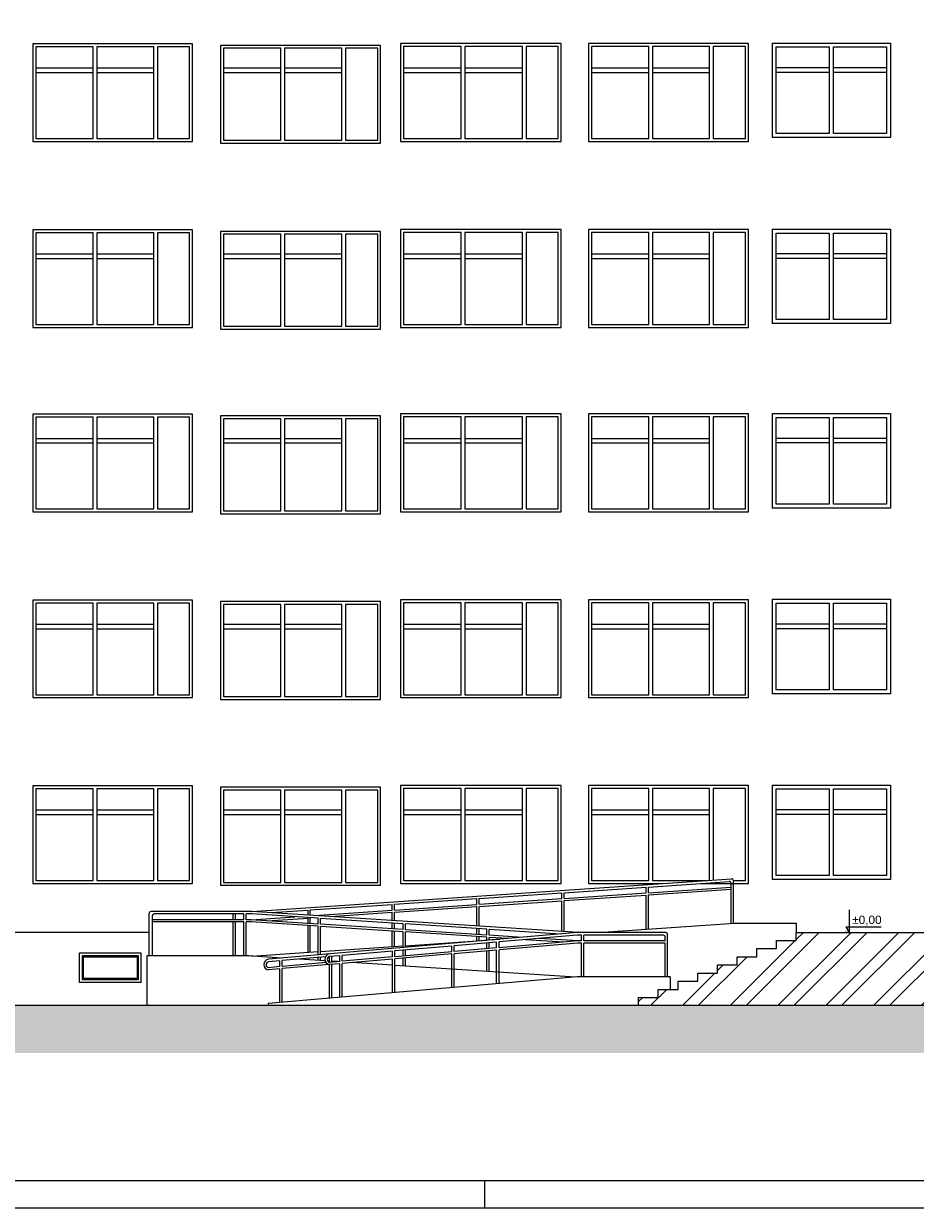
# Paper-space layout 'A-43 ELEWACJE' of a CAD drawing. Header units: millimetres. Extents: x -1100 to 1100, y 0 to 900.
# Tile 3 of 24: x 298 to 456, y 0 to 210. Entities that reach past the tile are written whole.
import ezdxf
from ezdxf.xclip import XClip

# ---------------------------------------------------------------- set-up
doc = ezdxf.new("R2010")
doc.units = ezdxf.units.MM
doc.header["$MEASUREMENT"] = 0
doc.header["$XCLIPFRAME"] = 0
for name, color, linetype, lineweight in [('A_Arkusz_Nr_pióra__1', 7, 'Continuous', 20), ('A_ściany_Nr_pióra__1', 7, 'Continuous', 20), ('A_ściany_Nr_pióra__2', 8, 'Continuous', 13), ('A_ściany_Nr_pióra__3', 252, 'Continuous', 13)]:
    doc.layers.add(name, color=color, linetype=linetype, lineweight=lineweight)
doc.layers.add('A_Arkusz_Nr_pióra__237', color=7, linetype='Continuous', lineweight=5, true_color=0x343434)
doc.layers.add('A_wymiary_Nr_pióra__7', color=7, linetype='Continuous', lineweight=18, true_color=0x171717)
doc.layers.add('A_ściany', color=7, linetype='Continuous')
doc.styles.add('STYL_AUTOMATYCZNY_4', font='arial.ttf')

# ---------------------------------------------------------------- blocks, each defined once
blk = doc.blocks.new('Rysunek_1_1', base_point=(-473.34, 1334))
at = {"layer": 'A_ściany', "linetype": 'Continuous', "lineweight": 13}
h = blk.add_hatch(dxfattribs=at)
h.set_pattern_fill('stal_0001', color=8, style=0, pattern_type=2)
h.set_pattern_definition([(45, (-473.3395, 1333.999), (-4.24264, 4.24264), []), (45, (-474.754, 1335.413), (-4.24264, 4.24264), [])])
h.paths.add_polyline_path([(496.4, 36.02), (496.4, 395.9), (458.66, 395.9), (458.66, 49.02), (435.28, 49.02), (435.28, 47.57), (431.78, 47.57), (431.78, 46.13), (428.28, 46.13), (428.28, 44.68), (424.78, 44.68), (424.78, 43.24), (421.28, 43.24), (421.28, 41.79), (417.78, 41.79), (417.78, 40.35), (414.28, 40.35), (414.28, 38.9), (410.78, 38.9), (410.78, 37.46), (407.28, 37.46), (407.28, 36.02)])
blk.add_hatch(color=8, dxfattribs=at).paths.add_polyline_path([(108, 39.37), (29.9, 39.37), (29.9, 27.6), (635.41, 27.6), (635.41, 36.02), (177.67, 36.02)])
at = {"layer": 'A_wymiary_Nr_pióra__7', "color": 250, "linetype": 'Continuous', "lineweight": 18, "true_color": 0x171717}
for p, q in [((444.71, 49.02), (444.71, 53.02)), ((444.71, 49.02), (443.96, 49.02)), ((444.71, 49.02), (444.13, 50.02)), ((444.13, 50.02), (444.71, 50.02)), ((444.71, 50.02), (450.34, 50.02)), ((444.71, 49.02), (445.46, 49.02))]:
    blk.add_line(p, q, dxfattribs=at)
at = {"layer": 'A_ściany_Nr_pióra__1', "color": 7, "linetype": 'Continuous', "lineweight": 20}
for p, q in [((400.09, 48.99), (424.29, 50.63)), ((424.29, 50.63), (435.28, 50.63)), ((435.28, 50.63), (435.28, 49.02)), ((320.39, 49.02), (128.61, 49.02)), ((350.79, 45.63), (365.47, 46.63)), ((365.88, 46.66), (380.33, 47.64)), ((380.74, 47.67), (382.66, 47.8)), ((338.04, 44.84), (319.93, 44.84)), ((319.93, 44.84), (319.93, 36.02)), ((343.95, 44.46), (338.04, 44.84)), ((338.61, 44.81), (350.37, 45.61)), ((351.6, 43.96), (347.02, 44.26)), ((352.38, 43.91), (352.06, 43.93)), ((353.86, 43.82), (352.79, 43.89)), ((363.55, 43.19), (356.4, 43.65)), ((396.07, 41.08), (363.97, 43.16)), ((396.36, 41.1), (341.5, 36.36)), ((412.89, 41.1), (396.36, 41.1)), ((412.89, 41.1), (412.89, 38.9)), ((635.41, 36.02), (177.67, 36.02)), ((341.5, 36.36), (341.5, 36.02)), ((435.28, 36.01), (405.41, 36.01))]:
    blk.add_line(p, q, dxfattribs=at)
at = {"layer": 'A_ściany_Nr_pióra__2', "color": 8, "linetype": 'Continuous', "lineweight": 13}
for p, q in [((338.59, 52.75), (423.8, 58.55)), ((394.04, 56.06), (408.62, 57.05)), ((408.62, 56.03), (408.62, 57.05)), ((409.03, 57.08), (423.39, 58.06)), ((409.03, 56.06), (409.03, 57.08)), ((409.03, 56.06), (423.71, 57.06)), ((423.71, 50.59), (423.71, 57.76)), ((424.12, 50.62), (424.12, 58.25)), ((363.94, 54.02), (378.55, 55.01)), ((378.55, 53.99), (378.55, 55.01)), ((378.96, 55.04), (393.63, 56.04)), ((378.96, 54.01), (378.96, 55.04)), ((378.96, 54.01), (393.63, 55.01)), ((393.63, 55.01), (393.63, 56.04)), ((394.04, 55.04), (394.04, 56.06)), ((394.04, 55.04), (408.62, 56.03)), ((394.04, 54.66), (408.62, 55.65)), ((408.62, 49.57), (408.62, 55.65)), ((409.03, 55.68), (423.71, 56.68)), ((409.03, 49.59), (409.03, 55.68)), ((338.59, 52.75), (320.69, 52.75)), ((396.59, 48.99), (338.55, 52.75)), ((342.04, 52.53), (348.57, 52.97)), ((348.57, 52.1), (348.57, 52.97)), ((348.98, 53), (363.53, 53.99)), ((348.98, 52.08), (348.98, 53)), ((349.74, 52.03), (363.53, 52.97)), ((363.53, 52.97), (363.53, 53.99)), ((363.94, 52.99), (363.94, 54.02)), ((363.94, 52.99), (378.55, 53.99)), ((363.94, 52.62), (378.55, 53.61)), ((363.94, 51.11), (363.94, 52.62)), ((378.55, 50.16), (378.55, 53.61)), ((378.96, 53.64), (393.63, 54.63)), ((378.96, 50.13), (378.96, 53.64)), ((393.63, 49.18), (393.63, 54.63)), ((394.04, 49.15), (394.04, 54.66)), ((320.39, 44.84), (320.39, 52.45)), ((320.93, 44.84), (320.93, 51.99)), ((337.16, 51.26), (320.93, 51.26)), ((337.16, 50.88), (320.93, 50.88)), ((337.16, 52.29), (321.23, 52.29)), ((335.3, 51.26), (335.3, 52.29)), ((335.3, 44.84), (335.3, 50.88)), ((335.72, 51.26), (335.72, 52.29)), ((335.72, 44.84), (335.72, 50.88)), ((337.16, 51.26), (337.16, 52.29)), ((337.16, 44.84), (337.16, 50.88)), ((338.62, 52.29), (337.58, 52.29)), ((337.58, 51.26), (337.58, 52.29)), ((338.49, 51.26), (337.58, 51.26)), ((337.58, 44.84), (337.58, 50.88)), ((338.49, 50.88), (337.58, 50.88)), ((350.37, 50.11), (338.46, 50.88)), ((338.49, 51.26), (346.25, 51.79)), ((350.37, 50.49), (338.49, 51.26)), ((350.37, 51.52), (338.55, 52.29)), ((341.34, 51.08), (348.57, 51.57)), ((348.57, 50.61), (348.57, 51.57)), ((348.98, 51.6), (349.1, 51.61)), ((348.98, 50.58), (348.98, 51.6)), ((350.37, 50.49), (350.37, 51.52)), ((365.47, 50.54), (350.79, 51.5)), ((350.79, 50.46), (350.79, 51.5)), ((352.59, 51.84), (363.53, 52.59)), ((363.53, 51.13), (363.53, 52.59)), ((363.53, 49.64), (363.53, 50.67)), ((363.94, 49.61), (363.94, 50.64)), ((365.47, 49.51), (365.47, 50.54)), ((380.33, 49.58), (365.88, 50.52)), ((365.88, 49.48), (365.88, 50.52)), ((396.39, 48.99), (341.53, 44.25)), ((348.57, 45.48), (348.57, 50.23)), ((348.98, 45.51), (348.98, 50.2)), ((350.37, 45.01), (350.37, 50.11)), ((365.47, 49.51), (350.79, 50.46)), ((350.79, 45.05), (350.79, 50.08)), ((365.47, 49.13), (350.79, 50.08)), ((363.53, 46.5), (363.53, 49.26)), ((363.94, 46.53), (363.94, 49.23)), ((365.47, 46.32), (365.47, 49.13)), ((380.33, 48.55), (365.88, 49.48)), ((365.88, 46.35), (365.88, 49.1)), ((380.33, 48.16), (365.88, 49.1)), ((378.55, 48.66), (378.55, 49.69)), ((378.96, 48.64), (378.96, 49.67)), ((380.33, 48.55), (380.33, 49.58)), ((393.41, 48.73), (380.74, 49.55)), ((380.74, 48.52), (380.74, 49.55)), ((386.59, 48.14), (380.74, 48.52)), ((396.39, 48.52), (382.49, 47.32)), ((412.14, 48.99), (396.36, 48.99)), ((397.15, 48.52), (396.39, 48.52)), ((397.15, 47.5), (397.15, 48.52)), ((397.57, 47.5), (397.57, 48.52)), ((411.72, 48.52), (397.57, 48.52)), ((412.44, 41.1), (412.44, 48.69)), ((374.1, 46.6), (363.97, 45.72)), ((374.1, 45.56), (374.1, 46.6)), ((382.07, 47.29), (374.51, 46.63)), ((374.51, 45.6), (374.51, 46.63)), ((378.55, 47.52), (378.55, 48.28)), ((378.96, 47.55), (378.96, 48.25)), ((380.33, 47.6), (380.33, 48.16)), ((380.33, 46.1), (380.33, 47.14)), ((380.74, 47.64), (380.74, 48.14)), ((384.06, 47.92), (380.74, 48.14)), ((380.74, 46.14), (380.74, 47.17)), ((382.07, 46.25), (382.07, 47.29)), ((396.48, 47.5), (382.49, 46.29)), ((382.49, 46.29), (382.49, 47.32)), ((396.51, 47.11), (382.49, 45.9)), ((393.97, 47.28), (387.13, 47.72)), ((396.52, 47.5), (389.65, 47.94)), ((397.15, 47.5), (396.48, 47.5)), ((397.15, 47.11), (396.51, 47.11)), ((397.15, 41.1), (397.15, 47.11)), ((412.02, 47.5), (397.57, 47.5)), ((397.57, 41.1), (397.57, 47.11)), ((412.02, 47.11), (397.57, 47.11)), ((412.02, 47.5), (412.02, 48.22)), ((412.02, 41.1), (412.02, 47.11)), ((351.65, 44.66), (343.98, 44)), ((350.37, 44.04), (350.37, 44.55)), ((350.79, 44.02), (350.79, 44.59)), ((354.21, 44.88), (352.38, 44.72)), ((352.38, 43.69), (352.38, 44.72)), ((352.38, 43.69), (352.38, 44.72)), ((352.79, 43.72), (352.79, 44.76)), ((354.21, 43.85), (354.21, 44.88)), ((363.55, 45.69), (354.62, 44.92)), ((354.62, 43.88), (354.62, 44.92)), ((363.55, 44.65), (354.62, 43.88)), ((363.55, 44.27), (354.62, 43.5)), ((363.55, 44.65), (363.55, 45.69)), ((363.55, 38.27), (363.55, 44.27)), ((363.97, 44.69), (363.97, 45.72)), ((374.1, 45.56), (363.97, 44.69)), ((374.1, 45.18), (363.97, 44.3)), ((363.97, 38.3), (363.97, 44.3)), ((365.47, 44.82), (365.47, 45.85)), ((365.47, 43.06), (365.47, 44.43)), ((365.88, 44.85), (365.88, 45.89)), ((365.88, 43.04), (365.88, 44.47)), ((374.1, 39.18), (374.1, 45.18)), ((382.07, 46.25), (374.51, 45.6)), ((382.07, 45.87), (374.51, 45.22)), ((374.51, 39.21), (374.51, 45.22)), ((380.33, 42.1), (380.33, 45.72)), ((380.74, 42.07), (380.74, 45.75)), ((382.07, 39.87), (382.07, 45.87)), ((382.49, 39.9), (382.49, 45.9)), ((343.56, 43.96), (341.53, 43.79)), ((343.56, 42.93), (341.53, 42.75)), ((343.56, 42.54), (341.53, 42.37)), ((343.56, 42.93), (343.56, 43.96)), ((343.56, 36.54), (343.56, 42.54)), ((343.98, 42.96), (343.98, 44)), ((351.78, 43.64), (343.98, 42.96)), ((352.38, 43.3), (343.98, 42.58)), ((343.98, 36.58), (343.98, 42.58)), ((354.21, 43.85), (352.38, 43.69)), ((354.21, 43.46), (352.38, 43.3)), ((352.38, 37.3), (352.38, 43.3)), ((352.79, 37.34), (352.79, 43.34)), ((354.21, 37.46), (354.21, 43.46)), ((354.62, 37.5), (354.62, 43.5))]:
    blk.add_line(p, q, dxfattribs=at)
at = {"layer": 'A_ściany_Nr_pióra__2', "color": 8, "linetype": 'Continuous', "lineweight": 13, "flags": 128}
blk.add_lwpolyline([(496.4, 36.02), (407.28, 36.02), (407.28, 37.46), (410.78, 37.46), (410.78, 38.9), (414.28, 38.9), (414.28, 40.35), (417.78, 40.35), (417.78, 41.79), (421.28, 41.79), (421.28, 43.24), (424.78, 43.24), (424.78, 44.68), (428.28, 44.68), (428.28, 46.13), (431.78, 46.13), (431.78, 47.57), (435.28, 47.57), (435.28, 49.02), (458.66, 49.02), (458.66, 395.9), (496.4, 395.9)], close=True, dxfattribs=at)
at = {"layer": 'A_ściany_Nr_pióra__2', "color": 8, "linetype": 'Continuous', "lineweight": 13}
for centre, radius, start, end in [((423.41, 57.76), 0.3, 0, 93.89), ((423.82, 58.25), 0.3, 0, 93.89), ((320.69, 52.45), 0.3, 90, 180), ((321.23, 51.99), 0.3, 90, 180), ((411.72, 48.22), 0.3, 0, 90), ((412.14, 48.69), 0.3, 0, 90), ((341.66, 43.31), 0.95, 97.6942, 262.3058), ((352.5, 44.25), 0.95, 97.6942, 262.3058), ((352.53, 44.21), 0.539, 106.2307, 253.7693), ((341.68, 43.27), 0.539, 106.2307, 253.7693)]:
    blk.add_arc(centre, radius, start, end, dxfattribs=at)
at = {"layer": 'A_ściany_Nr_pióra__3', "color": 252, "linetype": 'Continuous', "lineweight": 13}
for p, q in [((328.06, 206.88), (299.73, 206.88)), ((299.73, 206.88), (299.73, 189.54)), ((300.25, 206.36), (300.25, 190.07)), ((310.39, 206.36), (300.25, 206.36)), ((310.39, 190.07), (310.39, 206.36)), ((311.04, 206.36), (311.04, 190.07)), ((321.18, 206.36), (311.04, 206.36)), ((321.18, 190.07), (321.18, 206.36)), ((321.83, 206.36), (321.83, 190.07)), ((327.53, 206.36), (321.83, 206.36)), ((327.53, 190.07), (327.53, 206.36)), ((328.06, 189.54), (328.06, 206.88)), ((361.47, 206.61), (333.01, 206.61)), ((333.01, 206.61), (333.01, 189.21)), ((361.47, 189.21), (361.47, 206.61)), ((393.54, 206.94), (364.99, 206.94)), ((364.99, 206.94), (364.99, 189.54)), ((365.52, 206.42), (365.52, 190.07)), ((375.77, 206.42), (365.52, 206.42)), ((375.77, 190.07), (375.77, 206.42)), ((376.42, 206.42), (376.42, 190.07)), ((386.67, 206.42), (376.42, 206.42)), ((386.67, 190.07), (386.67, 206.42)), ((387.32, 206.42), (387.32, 190.07)), ((393.02, 206.42), (387.32, 206.42)), ((393.02, 190.07), (393.02, 206.42)), ((393.54, 189.54), (393.54, 206.94)), ((426.77, 206.94), (398.4, 206.94)), ((398.4, 206.94), (398.4, 189.54)), ((398.93, 206.42), (398.93, 190.07)), ((409.09, 206.42), (398.93, 206.42)), ((409.09, 190.07), (409.09, 206.42)), ((409.74, 206.42), (409.74, 190.07)), ((419.9, 206.42), (409.74, 206.42)), ((419.9, 190.07), (419.9, 206.42)), ((420.55, 206.42), (420.55, 190.07)), ((426.25, 206.42), (420.55, 206.42)), ((426.25, 190.07), (426.25, 206.42)), ((426.77, 189.54), (426.77, 206.94)), ((431.02, 207.02), (431.02, 190.23)), ((431.02, 207.02), (452.02, 207.02)), ((431.72, 206.32), (441.12, 206.32)), ((431.72, 190.93), (431.72, 206.32)), ((441.12, 206.32), (441.12, 190.93)), ((441.92, 206.32), (451.32, 206.32)), ((441.92, 190.93), (441.92, 206.32)), ((451.32, 206.32), (451.32, 190.93)), ((452.02, 207.02), (452.02, 190.23)), ((333.54, 206.09), (333.54, 189.74)), ((343.74, 206.09), (333.54, 206.09)), ((343.74, 189.74), (343.74, 206.09)), ((344.39, 206.09), (344.39, 189.74)), ((354.6, 206.09), (344.39, 206.09)), ((354.6, 189.74), (354.6, 206.09)), ((355.25, 206.09), (355.25, 189.74)), ((360.95, 206.09), (355.25, 206.09)), ((360.95, 189.74), (360.95, 206.09)), ((300.25, 202.6), (310.39, 202.6)), ((311.04, 202.6), (321.18, 202.6)), ((333.54, 202.6), (343.74, 202.6)), ((344.39, 202.6), (354.6, 202.6)), ((365.52, 202.6), (375.77, 202.6)), ((376.42, 202.6), (386.67, 202.6)), ((398.93, 202.6), (409.09, 202.6)), ((409.74, 202.6), (419.9, 202.6)), ((441.12, 202.6), (431.72, 202.6)), ((451.32, 202.6), (441.92, 202.6)), ((300.25, 201.8), (310.39, 201.8)), ((311.04, 201.8), (321.18, 201.8)), ((333.54, 201.8), (343.74, 201.8)), ((344.39, 201.8), (354.6, 201.8)), ((365.52, 201.8), (375.77, 201.8)), ((376.42, 201.8), (386.67, 201.8)), ((398.93, 201.8), (409.09, 201.8)), ((409.74, 201.8), (419.9, 201.8)), ((441.12, 201.8), (431.72, 201.8)), ((451.32, 201.8), (441.92, 201.8)), ((299.73, 189.54), (328.06, 189.54)), ((300.25, 190.07), (310.39, 190.07)), ((311.04, 190.07), (321.18, 190.07)), ((321.83, 190.07), (327.53, 190.07)), ((333.54, 189.74), (343.74, 189.74)), ((344.39, 189.74), (354.6, 189.74)), ((355.25, 189.74), (360.95, 189.74)), ((364.99, 189.54), (393.54, 189.54)), ((365.52, 190.07), (375.77, 190.07)), ((376.42, 190.07), (386.67, 190.07)), ((387.32, 190.07), (393.02, 190.07)), ((398.4, 189.54), (426.77, 189.54)), ((398.93, 190.07), (409.09, 190.07)), ((409.74, 190.07), (419.9, 190.07)), ((420.55, 190.07), (426.25, 190.07)), ((452.02, 190.23), (431.02, 190.23)), ((441.12, 190.93), (431.72, 190.93)), ((451.32, 190.93), (441.92, 190.93)), ((333.01, 189.21), (361.47, 189.21)), ((328.06, 173.83), (299.73, 173.83)), ((299.73, 173.83), (299.73, 156.49)), ((300.25, 173.31), (300.25, 157.02)), ((310.39, 173.31), (300.25, 173.31)), ((310.39, 157.02), (310.39, 173.31)), ((311.04, 173.31), (311.04, 157.02)), ((321.18, 173.31), (311.04, 173.31)), ((321.18, 157.02), (321.18, 173.31)), ((321.83, 173.31), (321.83, 157.02)), ((327.53, 173.31), (321.83, 173.31)), ((327.53, 157.02), (327.53, 173.31)), ((328.06, 156.49), (328.06, 173.83)), ((361.47, 173.56), (333.01, 173.56)), ((333.01, 173.56), (333.01, 156.16)), ((333.54, 173.04), (333.54, 156.69)), ((343.74, 173.04), (333.54, 173.04)), ((343.74, 156.69), (343.74, 173.04)), ((344.39, 173.04), (344.39, 156.69)), ((354.6, 173.04), (344.39, 173.04)), ((354.6, 156.69), (354.6, 173.04)), ((355.25, 173.04), (355.25, 156.69)), ((360.95, 173.04), (355.25, 173.04)), ((360.95, 156.69), (360.95, 173.04)), ((361.47, 156.16), (361.47, 173.56)), ((393.54, 173.89), (364.99, 173.89)), ((364.99, 173.89), (364.99, 156.49)), ((365.52, 173.37), (365.52, 157.02)), ((375.77, 173.37), (365.52, 173.37)), ((375.77, 157.02), (375.77, 173.37)), ((376.42, 173.37), (376.42, 157.02)), ((386.67, 173.37), (376.42, 173.37)), ((386.67, 157.02), (386.67, 173.37)), ((387.32, 173.37), (387.32, 157.02)), ((393.02, 173.37), (387.32, 173.37)), ((393.02, 157.02), (393.02, 173.37)), ((393.54, 156.49), (393.54, 173.89)), ((426.77, 173.89), (398.4, 173.89)), ((398.4, 173.89), (398.4, 156.49)), ((398.93, 173.37), (398.93, 157.02)), ((409.09, 173.37), (398.93, 173.37)), ((409.09, 157.02), (409.09, 173.37)), ((409.74, 173.37), (409.74, 157.02)), ((419.9, 173.37), (409.74, 173.37)), ((419.9, 157.02), (419.9, 173.37)), ((420.55, 173.37), (420.55, 157.02)), ((426.25, 173.37), (420.55, 173.37)), ((426.25, 157.02), (426.25, 173.37)), ((426.77, 156.49), (426.77, 173.89)), ((431.02, 173.97), (431.02, 157.18)), ((431.02, 173.97), (452.02, 173.97)), ((431.72, 173.27), (441.12, 173.27)), ((431.72, 157.88), (431.72, 173.27)), ((441.12, 173.27), (441.12, 157.88)), ((441.92, 173.27), (451.32, 173.27)), ((441.92, 157.88), (441.92, 173.27)), ((451.32, 173.27), (451.32, 157.88)), ((452.02, 173.97), (452.02, 157.18)), ((300.25, 169.55), (310.39, 169.55)), ((300.25, 168.75), (310.39, 168.75)), ((311.04, 169.55), (321.18, 169.55)), ((311.04, 168.75), (321.18, 168.75)), ((333.54, 169.55), (343.74, 169.55)), ((333.54, 168.75), (343.74, 168.75)), ((344.39, 169.55), (354.6, 169.55)), ((344.39, 168.75), (354.6, 168.75)), ((365.52, 169.55), (375.77, 169.55)), ((365.52, 168.75), (375.77, 168.75)), ((376.42, 169.55), (386.67, 169.55)), ((376.42, 168.75), (386.67, 168.75)), ((398.93, 169.55), (409.09, 169.55)), ((398.93, 168.75), (409.09, 168.75)), ((409.74, 169.55), (419.9, 169.55)), ((409.74, 168.75), (419.9, 168.75)), ((441.12, 169.55), (431.72, 169.55)), ((441.12, 168.75), (431.72, 168.75)), ((451.32, 169.55), (441.92, 169.55)), ((451.32, 168.75), (441.92, 168.75)), ((441.12, 157.88), (431.72, 157.88)), ((451.32, 157.88), (441.92, 157.88)), ((299.73, 156.49), (328.06, 156.49)), ((300.25, 157.02), (310.39, 157.02)), ((311.04, 157.02), (321.18, 157.02)), ((321.83, 157.02), (327.53, 157.02)), ((333.01, 156.16), (361.47, 156.16)), ((333.54, 156.69), (343.74, 156.69)), ((344.39, 156.69), (354.6, 156.69)), ((355.25, 156.69), (360.95, 156.69)), ((364.99, 156.49), (393.54, 156.49)), ((365.52, 157.02), (375.77, 157.02)), ((376.42, 157.02), (386.67, 157.02)), ((387.32, 157.02), (393.02, 157.02)), ((398.4, 156.49), (426.77, 156.49)), ((398.93, 157.02), (409.09, 157.02)), ((409.74, 157.02), (419.9, 157.02)), ((420.55, 157.02), (426.25, 157.02)), ((452.02, 157.18), (431.02, 157.18)), ((328.06, 141.06), (299.73, 141.06)), ((299.73, 141.06), (299.73, 123.72)), ((328.06, 123.72), (328.06, 141.06)), ((393.54, 141.12), (364.99, 141.12)), ((364.99, 141.12), (364.99, 123.72)), ((393.54, 123.72), (393.54, 141.12)), ((426.77, 141.12), (398.4, 141.12)), ((398.4, 141.12), (398.4, 123.72)), ((426.77, 123.72), (426.77, 141.12)), ((431.02, 141.2), (431.02, 124.41)), ((431.02, 141.2), (452.02, 141.2)), ((452.02, 141.2), (452.02, 124.41)), ((300.25, 140.53), (300.25, 124.24)), ((310.39, 140.53), (300.25, 140.53)), ((310.39, 124.24), (310.39, 140.53)), ((311.04, 140.53), (311.04, 124.24)), ((321.18, 140.53), (311.04, 140.53)), ((321.18, 124.24), (321.18, 140.53)), ((321.83, 140.53), (321.83, 124.24)), ((327.53, 140.53), (321.83, 140.53)), ((327.53, 124.24), (327.53, 140.53)), ((361.47, 140.79), (333.01, 140.79)), ((333.01, 140.79), (333.01, 123.39)), ((333.54, 140.26), (333.54, 123.91)), ((343.74, 140.26), (333.54, 140.26)), ((343.74, 123.91), (343.74, 140.26)), ((344.39, 140.26), (344.39, 123.91)), ((354.6, 140.26), (344.39, 140.26)), ((354.6, 123.91), (354.6, 140.26)), ((355.25, 140.26), (355.25, 123.91)), ((360.95, 140.26), (355.25, 140.26)), ((360.95, 123.91), (360.95, 140.26)), ((361.47, 123.39), (361.47, 140.79)), ((365.52, 140.59), (365.52, 124.24)), ((375.77, 140.59), (365.52, 140.59)), ((375.77, 124.24), (375.77, 140.59)), ((376.42, 140.59), (376.42, 124.24)), ((386.67, 140.59), (376.42, 140.59)), ((386.67, 124.24), (386.67, 140.59)), ((387.32, 140.59), (387.32, 124.24)), ((393.02, 140.59), (387.32, 140.59)), ((393.02, 124.24), (393.02, 140.59)), ((398.93, 140.59), (398.93, 124.24)), ((409.09, 140.59), (398.93, 140.59)), ((409.09, 124.24), (409.09, 140.59)), ((409.74, 140.59), (409.74, 124.24)), ((419.9, 140.59), (409.74, 140.59)), ((419.9, 124.24), (419.9, 140.59)), ((420.55, 140.59), (420.55, 124.24)), ((426.25, 140.59), (420.55, 140.59)), ((426.25, 124.24), (426.25, 140.59)), ((431.72, 140.5), (441.12, 140.5)), ((431.72, 125.11), (431.72, 140.5)), ((441.12, 140.5), (441.12, 125.11)), ((441.92, 140.5), (451.32, 140.5)), ((441.92, 125.11), (441.92, 140.5)), ((451.32, 140.5), (451.32, 125.11)), ((300.25, 136.77), (310.39, 136.77)), ((300.25, 135.97), (310.39, 135.97)), ((311.04, 136.77), (321.18, 136.77)), ((311.04, 135.97), (321.18, 135.97)), ((333.54, 136.77), (343.74, 136.77)), ((333.54, 135.97), (343.74, 135.97)), ((344.39, 136.77), (354.6, 136.77)), ((344.39, 135.97), (354.6, 135.97)), ((365.52, 136.77), (375.77, 136.77)), ((365.52, 135.97), (375.77, 135.97)), ((376.42, 136.77), (386.67, 136.77)), ((376.42, 135.97), (386.67, 135.97)), ((398.93, 136.77), (409.09, 136.77)), ((398.93, 135.97), (409.09, 135.97)), ((409.74, 136.77), (419.9, 136.77)), ((409.74, 135.97), (419.9, 135.97)), ((441.12, 136.77), (431.72, 136.77)), ((441.12, 135.97), (431.72, 135.97)), ((451.32, 136.77), (441.92, 136.77)), ((451.32, 135.97), (441.92, 135.97)), ((300.25, 124.24), (310.39, 124.24)), ((311.04, 124.24), (321.18, 124.24)), ((321.83, 124.24), (327.53, 124.24)), ((365.52, 124.24), (375.77, 124.24)), ((376.42, 124.24), (386.67, 124.24)), ((387.32, 124.24), (393.02, 124.24)), ((398.93, 124.24), (409.09, 124.24)), ((409.74, 124.24), (419.9, 124.24)), ((420.55, 124.24), (426.25, 124.24)), ((452.02, 124.41), (431.02, 124.41)), ((441.12, 125.11), (431.72, 125.11)), ((451.32, 125.11), (441.92, 125.11)), ((299.73, 123.72), (328.06, 123.72)), ((333.01, 123.39), (361.47, 123.39)), ((333.54, 123.91), (343.74, 123.91)), ((344.39, 123.91), (354.6, 123.91)), ((355.25, 123.91), (360.95, 123.91)), ((364.99, 123.72), (393.54, 123.72)), ((398.4, 123.72), (426.77, 123.72)), ((328.06, 108.06), (299.73, 108.06)), ((299.73, 108.06), (299.73, 90.72)), ((300.25, 107.53), (300.25, 91.24)), ((310.39, 107.53), (300.25, 107.53)), ((310.39, 91.24), (310.39, 107.53)), ((311.04, 107.53), (311.04, 91.24)), ((321.18, 107.53), (311.04, 107.53)), ((321.18, 91.24), (321.18, 107.53)), ((321.83, 107.53), (321.83, 91.24)), ((327.53, 107.53), (321.83, 107.53)), ((327.53, 91.24), (327.53, 107.53)), ((328.06, 90.72), (328.06, 108.06)), ((361.47, 107.79), (333.01, 107.79)), ((333.01, 107.79), (333.01, 90.39)), ((361.47, 90.39), (361.47, 107.79)), ((393.54, 108.12), (364.99, 108.12)), ((364.99, 108.12), (364.99, 90.72)), ((365.52, 107.59), (365.52, 91.24)), ((375.77, 107.59), (365.52, 107.59)), ((375.77, 91.24), (375.77, 107.59)), ((376.42, 107.59), (376.42, 91.24)), ((386.67, 107.59), (376.42, 107.59)), ((386.67, 91.24), (386.67, 107.59)), ((387.32, 107.59), (387.32, 91.24)), ((393.02, 107.59), (387.32, 107.59)), ((393.02, 91.24), (393.02, 107.59)), ((393.54, 90.72), (393.54, 108.12)), ((426.77, 108.12), (398.4, 108.12)), ((398.4, 108.12), (398.4, 90.72)), ((398.93, 107.59), (398.93, 91.24)), ((409.09, 107.59), (398.93, 107.59)), ((409.09, 91.24), (409.09, 107.59)), ((409.74, 107.59), (409.74, 91.24)), ((419.9, 107.59), (409.74, 107.59)), ((419.9, 91.24), (419.9, 107.59)), ((420.55, 107.59), (420.55, 91.24)), ((426.25, 107.59), (420.55, 107.59)), ((426.25, 91.24), (426.25, 107.59)), ((426.77, 90.72), (426.77, 108.12)), ((431.02, 108.2), (431.02, 91.41)), ((431.02, 108.2), (452.02, 108.2)), ((431.72, 107.5), (441.12, 107.5)), ((431.72, 92.11), (431.72, 107.5)), ((441.12, 107.5), (441.12, 92.11)), ((441.92, 107.5), (451.32, 107.5)), ((441.92, 92.11), (441.92, 107.5)), ((451.32, 107.5), (451.32, 92.11)), ((452.02, 108.2), (452.02, 91.41)), ((333.54, 107.26), (333.54, 90.91)), ((343.74, 107.26), (333.54, 107.26)), ((343.74, 90.91), (343.74, 107.26)), ((344.39, 107.26), (344.39, 90.91)), ((354.6, 107.26), (344.39, 107.26)), ((354.6, 90.91), (354.6, 107.26)), ((355.25, 107.26), (355.25, 90.91)), ((360.95, 107.26), (355.25, 107.26)), ((360.95, 90.91), (360.95, 107.26)), ((300.25, 103.77), (310.39, 103.77)), ((311.04, 103.77), (321.18, 103.77)), ((333.54, 103.77), (343.74, 103.77)), ((344.39, 103.77), (354.6, 103.77)), ((365.52, 103.77), (375.77, 103.77)), ((376.42, 103.77), (386.67, 103.77)), ((398.93, 103.77), (409.09, 103.77)), ((409.74, 103.77), (419.9, 103.77)), ((441.12, 103.77), (431.72, 103.77)), ((451.32, 103.77), (441.92, 103.77)), ((300.25, 102.97), (310.39, 102.97)), ((311.04, 102.97), (321.18, 102.97)), ((333.54, 102.97), (343.74, 102.97)), ((344.39, 102.97), (354.6, 102.97)), ((365.52, 102.97), (375.77, 102.97)), ((376.42, 102.97), (386.67, 102.97)), ((398.93, 102.97), (409.09, 102.97)), ((409.74, 102.97), (419.9, 102.97)), ((441.12, 102.97), (431.72, 102.97)), ((451.32, 102.97), (441.92, 102.97)), ((299.73, 90.72), (328.06, 90.72)), ((300.25, 91.24), (310.39, 91.24)), ((311.04, 91.24), (321.18, 91.24)), ((321.83, 91.24), (327.53, 91.24)), ((333.54, 90.91), (343.74, 90.91)), ((344.39, 90.91), (354.6, 90.91)), ((355.25, 90.91), (360.95, 90.91)), ((364.99, 90.72), (393.54, 90.72)), ((365.52, 91.24), (375.77, 91.24)), ((376.42, 91.24), (386.67, 91.24)), ((387.32, 91.24), (393.02, 91.24)), ((398.4, 90.72), (426.77, 90.72)), ((398.93, 91.24), (409.09, 91.24)), ((409.74, 91.24), (419.9, 91.24)), ((420.55, 91.24), (426.25, 91.24)), ((452.02, 91.41), (431.02, 91.41)), ((441.12, 92.11), (431.72, 92.11)), ((451.32, 92.11), (441.92, 92.11)), ((333.01, 90.39), (361.47, 90.39)), ((328.06, 75.06), (299.73, 75.06)), ((299.73, 75.06), (299.73, 57.72)), ((300.25, 74.53), (300.25, 58.24)), ((310.39, 74.53), (300.25, 74.53)), ((310.39, 58.24), (310.39, 74.53)), ((311.04, 74.53), (311.04, 58.24)), ((321.18, 74.53), (311.04, 74.53)), ((321.18, 58.24), (321.18, 74.53)), ((321.83, 74.53), (321.83, 58.24)), ((327.53, 74.53), (321.83, 74.53)), ((327.53, 58.24), (327.53, 74.53)), ((328.06, 57.72), (328.06, 75.06)), ((361.47, 74.79), (333.01, 74.79)), ((333.01, 74.79), (333.01, 57.39)), ((333.54, 74.26), (333.54, 57.91)), ((343.74, 74.26), (333.54, 74.26)), ((343.74, 57.91), (343.74, 74.26)), ((344.39, 74.26), (344.39, 57.91)), ((354.6, 74.26), (344.39, 74.26)), ((354.6, 57.91), (354.6, 74.26)), ((355.25, 74.26), (355.25, 57.91)), ((360.95, 74.26), (355.25, 74.26)), ((360.95, 57.91), (360.95, 74.26)), ((361.47, 57.39), (361.47, 74.79)), ((393.54, 75.12), (364.99, 75.12)), ((364.99, 75.12), (364.99, 57.72)), ((365.52, 74.59), (365.52, 58.24)), ((375.77, 74.59), (365.52, 74.59)), ((375.77, 58.24), (375.77, 74.59)), ((376.42, 74.59), (376.42, 58.24)), ((386.67, 74.59), (376.42, 74.59)), ((386.67, 58.24), (386.67, 74.59)), ((387.32, 74.59), (387.32, 58.24)), ((393.02, 74.59), (387.32, 74.59)), ((393.02, 58.24), (393.02, 74.59)), ((393.54, 57.72), (393.54, 75.12)), ((398.4, 75.12), (398.4, 57.72)), ((426.77, 75.12), (398.4, 75.12)), ((398.4, 75.12), (398.4, 57.72)), ((426.77, 75.12), (398.4, 75.12)), ((409.09, 74.59), (398.93, 74.59)), ((398.93, 74.59), (398.93, 58.24)), ((409.09, 74.59), (398.93, 74.59)), ((398.93, 74.59), (398.93, 58.24)), ((409.09, 58.24), (409.09, 74.59)), ((409.09, 58.24), (409.09, 74.59)), ((419.9, 74.59), (409.74, 74.59)), ((409.74, 74.59), (409.74, 58.24)), ((419.9, 74.59), (409.74, 74.59)), ((409.74, 74.59), (409.74, 58.24)), ((419.9, 58.28), (419.9, 74.59)), ((419.9, 58.28), (419.9, 74.59)), ((426.25, 74.59), (420.55, 74.59)), ((420.55, 74.59), (420.55, 58.33)), ((426.25, 74.59), (420.55, 74.59)), ((420.55, 74.59), (420.55, 58.33)), ((426.25, 58.24), (426.25, 74.59)), ((426.25, 58.24), (426.25, 74.59)), ((426.77, 57.72), (426.77, 75.12)), ((426.77, 57.72), (426.77, 75.12)), ((431.02, 75.2), (431.02, 58.41)), ((431.02, 75.2), (452.02, 75.2)), ((431.72, 74.5), (441.12, 74.5)), ((431.72, 59.11), (431.72, 74.5)), ((441.12, 74.5), (441.12, 59.11)), ((441.92, 74.5), (451.32, 74.5)), ((441.92, 59.11), (441.92, 74.5)), ((451.32, 74.5), (451.32, 59.11)), ((452.02, 75.2), (452.02, 58.41)), ((300.25, 70.77), (310.39, 70.77)), ((300.25, 69.97), (310.39, 69.97)), ((311.04, 70.77), (321.18, 70.77)), ((311.04, 69.97), (321.18, 69.97)), ((333.54, 70.77), (343.74, 70.77)), ((333.54, 69.97), (343.74, 69.97)), ((344.39, 70.77), (354.6, 70.77)), ((344.39, 69.97), (354.6, 69.97)), ((365.52, 70.77), (375.77, 70.77)), ((365.52, 69.97), (375.77, 69.97)), ((376.42, 70.77), (386.67, 70.77)), ((376.42, 69.97), (386.67, 69.97)), ((398.93, 70.77), (409.09, 70.77)), ((398.93, 70.77), (409.09, 70.77)), ((398.93, 69.97), (409.09, 69.97)), ((398.93, 69.97), (409.09, 69.97)), ((409.74, 70.77), (419.9, 70.77)), ((409.74, 70.77), (419.9, 70.77)), ((409.74, 69.97), (419.9, 69.97)), ((409.74, 69.97), (419.9, 69.97)), ((441.12, 70.77), (431.72, 70.77)), ((441.12, 69.97), (431.72, 69.97)), ((451.32, 70.77), (441.92, 70.77)), ((451.32, 69.97), (441.92, 69.97)), ((441.12, 59.11), (431.72, 59.11)), ((451.32, 59.11), (441.92, 59.11)), ((299.73, 57.72), (328.06, 57.72)), ((300.25, 58.24), (310.39, 58.24)), ((311.04, 58.24), (321.18, 58.24)), ((321.83, 58.24), (327.53, 58.24)), ((333.01, 57.39), (361.47, 57.39)), ((333.54, 57.91), (343.74, 57.91)), ((344.39, 57.91), (354.6, 57.91)), ((355.25, 57.91), (360.95, 57.91)), ((364.99, 57.72), (393.54, 57.72)), ((365.52, 58.24), (375.77, 58.24)), ((376.42, 58.24), (386.67, 58.24)), ((387.32, 58.24), (393.02, 58.24)), ((398.4, 57.72), (411.6, 57.72)), ((398.4, 57.72), (411.6, 57.72)), ((398.93, 58.24), (409.09, 58.24)), ((398.93, 58.24), (409.09, 58.24)), ((409.74, 58.24), (419.32, 58.24)), ((409.74, 58.24), (419.32, 58.24)), ((417.45, 58.12), (417.48, 58.12)), ((418.38, 57.72), (423.71, 57.72)), ((418.38, 57.72), (426.77, 57.72)), ((424.12, 58.24), (426.25, 58.24)), ((424.12, 57.72), (426.77, 57.72)), ((452.02, 58.41), (431.02, 58.41))]:
    blk.add_line(p, q, dxfattribs=at)
at = {"layer": 'A_ściany_Nr_pióra__3', "color": 252, "linetype": 'Continuous', "lineweight": 13, "flags": 128}
for points in [[(308.01, 45.4), (318.91, 45.4), (318.91, 40.1), (308.01, 40.1)], [(308.51, 44.9), (318.41, 44.9), (318.41, 40.6), (308.51, 40.6)], [(308.71, 44.7), (318.21, 44.7), (318.21, 40.8), (308.71, 40.8)]]:
    blk.add_lwpolyline(points, close=True, dxfattribs=at)
at = {"layer": 'A_wymiary_Nr_pióra__7', "color": 250, "linetype": 'Continuous', "lineweight": 18, "true_color": 0x171717, "insert": (445.21, 50.22), "char_height": 1.5, "width": 5.1328, "attachment_point": 7, "style": 'STYL_AUTOMATYCZNY_4'}
blk.add_mtext('\\A1;{\\pql;\\fArial|b0|i0|c238|p0;\\W1.000000;±0,00}', dxfattribs=at)

psp = doc.layouts.new('A-43 ELEWACJE')

# ---------------------------------------------------------------- linework, layer by layer
at = {"layer": 'A_Arkusz_Nr_pióra__1', "color": 7, "linetype": 'Continuous', "lineweight": 20}
psp.add_line((1095.1, 4.9), (29.9, 4.9), dxfattribs=at)
at = {"layer": 'A_Arkusz_Nr_pióra__1', "color": 7, "linetype": 'Continuous', "lineweight": 20, "flags": 128}
psp.add_lwpolyline([(0, 900), (1100, 900), (1100, 0), (0, 0)], close=True, dxfattribs=at)
at = {"layer": 'A_Arkusz_Nr_pióra__237', "color": 250, "linetype": 'Continuous', "lineweight": 5, "true_color": 0x343434}
psp.add_line((380, 0), (380, 4.9), dxfattribs=at)

# ---------------------------------------------------------------- block references
at = {"color": 37, "linetype": 'Continuous', "lineweight": 5, "true_color": 0x656532}
ref = psp.add_blockref('Rysunek_1_1', (-473.34, 1334), dxfattribs=at)
XClip(ref).set_block_clipping_path([(29.8998034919, 21.5565254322), (635.411243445, 454.3579568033)])

doc.saveas('drawing.dxf')
